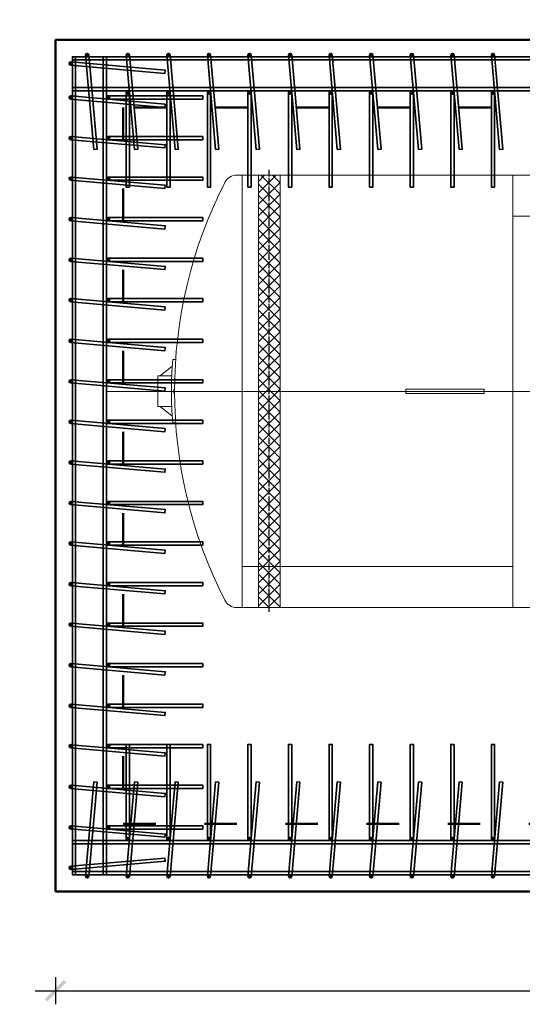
# Model space of a CAD drawing. Header units: millimetres. Extents: x 1814 to 94182, y 11562 to 49454.
# Tile 5 of 143: x 11195 to 11381, y 12368 to 12733. Entities that reach past the tile are written whole.
import ezdxf

# ---------------------------------------------------------------- set-up
doc = ezdxf.new("R2010")
doc.units = ezdxf.units.MM
doc.linetypes.add('ACAD_ISO03W100', pattern=[30, 12, -18])
doc.linetypes.add('ACAD_ISO04W100', pattern=[30, 24, -3, 0, -3])
doc.layers.add('LAFON', color=4, linetype='Continuous')
doc.layers.add('osie', color=40, linetype='ACAD_ISO04W100')
doc.layers.add('podkład', color=252, linetype='Continuous', lineweight=9, plot=False)
for name, color, linetype, lineweight in [('widok 0.35', 22, 'Continuous', 35), ('wymiar', 135, 'Continuous', 9), ('ściany', 7, 'Continuous', 50)]:
    doc.layers.add(name, color=color, linetype=linetype, lineweight=lineweight)
doc.styles.add('WYMIARY', font='simplex.shx', dxfattribs={"oblique": 15})
doc.dimstyles.new('1-50', dxfattribs={"dimscale": 50, "dimtxt": 0.16, "dimasz": 0.2, "dimexe": 0.1, "dimexo": 0.1, "dimgap": 0.075, "dimtad": 1, "dimdec": 1, "dimrnd": 0.1, "dimzin": 9, "dimtxsty": 'WYMIARY', "dimblk": 'ARCHTICK', "dimcen": 0.2, "dimdle": 0.15, "dimadec": 1, "dimazin": 1, "dimtfac": 1, "dimtdec": 1, "dimtix": 1, "dimtmove": 2, "dimatfit": 3, "dimldrblk": 'ARCHTICK', "dimfxl": 0, "dimarcsym": 0})

# ---------------------------------------------------------------- blocks, each defined once
blk = doc.blocks.new('_ARCHTICK')
at = {"color": 0, "linetype": 'ByBlock', "lineweight": -2}
blk.add_solid([(0.398, 0.309), (0.309, 0.398), (-0.309, -0.398), (-0.398, -0.309)], dxfattribs=at)
blk = doc.blocks.new('*D3307')
at = {"layer": 'Defpoints', "color": 0}
for p in [(11208.4, 12410.09), (11844.4, 12410.09), (11844.4, 12373.34)]:
    blk.add_point(p, dxfattribs=at)
at = {"layer": 'wymiar', "color": 0, "lineweight": -2}
for p, q in [((11208.4, 12378.34), (11208.4, 12368.34)), ((11844.4, 12378.34), (11844.4, 12368.34)), ((11200.9, 12373.34), (11851.9, 12373.34))]:
    blk.add_line(p, q, dxfattribs=at)
at = {"layer": 'wymiar', "color": 0, "lineweight": -2, "xscale": 10, "yscale": 10, "zscale": 10, "rotation": 180}
blk.add_blockref('_ARCHTICK', (11208.4, 12373.34), dxfattribs=at)
at = {"layer": 'wymiar', "color": 0, "lineweight": -2, "xscale": 10, "yscale": 10, "zscale": 10}
blk.add_blockref('_ARCHTICK', (11844.4, 12373.34), dxfattribs=at)
at = {"layer": 'wymiar', "color": 0, "insert": (11526.4, 12381.09), "char_height": 8, "attachment_point": 5, "style": 'WYMIARY'}
blk.add_mtext('636', dxfattribs=at)
blk = doc.blocks.new('*D3308')
at = {"layer": 'Defpoints', "color": 0}
for p in [(11168.07, 12725.09), (11208.4, 12725.09), (11208.4, 12410.09)]:
    blk.add_point(p, dxfattribs=at)
at = {"layer": 'wymiar', "color": 0, "lineweight": -2}
for p, q in [((11168.07, 12402.59), (11168.07, 12732.59)), ((11173.07, 12725.09), (11163.07, 12725.09)), ((11173.07, 12410.09), (11163.07, 12410.09))]:
    blk.add_line(p, q, dxfattribs=at)
at = {"layer": 'wymiar', "color": 0, "lineweight": -2, "xscale": 10, "yscale": 10, "zscale": 10}
for p, rotation in [((11168.07, 12725.09), 90), ((11168.07, 12410.09), 270)]:
    blk.add_blockref('_ARCHTICK', p, dxfattribs=dict(at, rotation=rotation))
at = {"layer": 'wymiar', "color": 0, "insert": (11160.32, 12567.59), "char_height": 8, "attachment_point": 5, "rotation": 90, "style": 'WYMIARY'}
blk.add_mtext('315', dxfattribs=at)
blk = doc.blocks.new('A$C362D00BD')
for p, q in [((54.8, 234), (64.5, 234)), ((53, 209.9), (8.7, 174)), ((0, 174), (0, 60)), ((0, 174), (51.1, 174)), ((0, 60), (51.1, 60)), ((53, 24.1), (8.7, 60)), ((54.8, 0), (64.5, 0))]:
    blk.add_line(p, q)
blk.add_arc((1474.1, 117), 1424.1, 175.2874, 184.7126)
blk = doc.blocks.new('A$C6CB4776E')
at = {"xscale": -1}
blk.add_blockref('A$C362D00BD', (64.5, 0), dxfattribs=at)
blk = doc.blocks.new('*U3330')
blk.add_line((0, 800), (0, -800))
blk = doc.blocks.new('*U3331')
at = {"color": 0, "linetype": 'ByBlock', "lineweight": -2}
blk.add_blockref('*U3330', (-4000, 0), dxfattribs=at)
blk = doc.blocks.new('op')
at = {"layer": 'LAFON'}
h = blk.add_hatch(dxfattribs=at)
h.set_pattern_fill('_USER', color=256, scale=30, angle=45, style=0, double=1, pattern_type=0)
h.set_pattern_definition([(45, (-1086.166, 49718.82), (-21.213203, 21.213203), []), (135, (-1086.166, 49718.82), (-21.213203, -21.213203), [])])
h.paths.add_polyline_path([(40, 1615.7), (0, 1615.7), (0, 15.7), (40, 15.7)])
h.paths.add_polyline_path([(0, 1615.7), (-40, 1615.7), (-40, 15.7), (0, 15.7)])
for p, q in [((-40, 1615.7), (40, 1615.7)), ((-40, 1615.7), (-40, 15.7)), ((40, 1615.7), (40, 15.7)), ((-40, 15.7), (40, 15.7))]:
    blk.add_line(p, q)
at = {"layer": 'osie'}
blk.add_line((0, 0), (0, 1635.3), dxfattribs=at)
blk = doc.blocks.new('A$C411abe58')
for p, q in [((484.13067, 1615.68009), (5503.82452, 1615.68009)), ((503.82452, 1615.68009), (503.82452, 15.68009)), ((503.82452, 1615.68009), (503.82452, 15.68009)), ((503.82452, 1615.68009), (503.82452, 15.68009)), ((3503.82452, 1463.79714), (1503.82452, 1463.79714)), ((251.08277, 823.23065), (251.08277, 807.23065)), ((1108.82452, 823.23065), (1398.82452, 823.23065)), ((1108.82452, 807.23065), (1398.82452, 807.23065)), ((1398.82452, 823.23065), (1398.82452, 807.23065)), ((503.82452, 167.56304), (1503.82452, 167.56304)), ((484.13067, 15.68009), (5523.51837, 15.68009))]:
    blk.add_line(p, q)
at = {"lineweight": 0}
blk.add_line((0, 815.68009), (6094.25816, 815.68009), dxfattribs=at)
blk.add_lwpolyline([(1108.82452, 823.23065), (1398.82452, 823.23065), (1398.82452, 807.23065), (1108.82452, 807.23065)], close=True)
for centre, radius, start, end in [((484.13067, 1565.68009), 50, 90, 152.96430821), ((1953.82452, 815.68009), 1700, 152.96430821, 207.03569179), ((484.13067, 65.68009), 50, 207.03569179, 270)]:
    blk.add_arc(centre, radius, start, end)
for name, p in [('op', (603.82452, 0)), ('*U3331', (5503.82452, 815.68009))]:
    blk.add_blockref(name, p)
at = {"xscale": -1}
blk.add_blockref('A$C6CB4776E', (256.5155, 699.40501), dxfattribs=at)

msp = doc.modelspace()

# ---------------------------------------------------------------- hatches: boundary and pattern name
at = {"layer": 'widok 0.35'}
h = msp.add_hatch(color=256, dxfattribs=at)
h.dxf.hatch_style = 1
h.paths.add_polyline_path([(11219.5, 12719.492, 1), (11220.7, 12719.492, 1)])
h = msp.add_hatch(color=256, dxfattribs=at)
h.dxf.hatch_style = 1
h.paths.add_polyline_path([(11234.5, 12719.492, 1), (11235.7, 12719.492, 1)])
h = msp.add_hatch(color=256, dxfattribs=at)
h.dxf.hatch_style = 1
h.paths.add_polyline_path([(11249.5, 12719.492, 1), (11250.7, 12719.492, 1)])
h = msp.add_hatch(color=256, dxfattribs=at)
h.dxf.hatch_style = 1
h.paths.add_polyline_path([(11264.5, 12719.492, 1), (11265.7, 12719.492, 1)])
h = msp.add_hatch(color=256, dxfattribs=at)
h.dxf.hatch_style = 1
h.paths.add_polyline_path([(11279.5, 12719.492, 1), (11280.7, 12719.492, 1)])
h = msp.add_hatch(color=256, dxfattribs=at)
h.dxf.hatch_style = 1
h.paths.add_polyline_path([(11294.5, 12719.492, 1), (11295.7, 12719.492, 1)])
h = msp.add_hatch(color=256, dxfattribs=at)
h.dxf.hatch_style = 1
h.paths.add_polyline_path([(11309.5, 12719.492, 1), (11310.7, 12719.492, 1)])
h = msp.add_hatch(color=256, dxfattribs=at)
h.dxf.hatch_style = 1
h.paths.add_polyline_path([(11324.5, 12719.492, 1), (11325.7, 12719.492, 1)])
h = msp.add_hatch(color=256, dxfattribs=at)
h.dxf.hatch_style = 1
h.paths.add_polyline_path([(11339.5, 12719.492, 1), (11340.7, 12719.492, 1)])
h = msp.add_hatch(color=256, dxfattribs=at)
h.dxf.hatch_style = 1
h.paths.add_polyline_path([(11354.5, 12719.492, 1), (11355.7, 12719.492, 1)])
h = msp.add_hatch(color=256, dxfattribs=at)
h.dxf.hatch_style = 1
h.paths.add_polyline_path([(11369.5, 12719.492, 1), (11370.7, 12719.492, 1)])
h = msp.add_hatch(color=256, dxfattribs=at)
h.dxf.hatch_style = 1
h.paths.add_polyline_path([(11214.6, 12716.392, 1), (11213.4, 12716.392, 1)])
h = msp.add_hatch(color=256, dxfattribs=at)
h.dxf.hatch_style = 1
h.paths.add_polyline_path([(11234.5, 12705.692, 1), (11235.7, 12705.692, 1)])
h = msp.add_hatch(color=256, dxfattribs=at)
h.dxf.hatch_style = 1
h.paths.add_polyline_path([(11249.5, 12705.692, 1), (11250.7, 12705.692, 1)])
h = msp.add_hatch(color=256, dxfattribs=at)
h.dxf.hatch_style = 1
h.paths.add_polyline_path([(11264.5, 12705.692, 1), (11265.7, 12705.692, 1)])
h = msp.add_hatch(color=256, dxfattribs=at)
h.dxf.hatch_style = 1
h.paths.add_polyline_path([(11279.5, 12705.692, 1), (11280.7, 12705.692, 1)])
h = msp.add_hatch(color=256, dxfattribs=at)
h.dxf.hatch_style = 1
h.paths.add_polyline_path([(11294.5, 12705.692, 1), (11295.7, 12705.692, 1)])
h = msp.add_hatch(color=256, dxfattribs=at)
h.dxf.hatch_style = 1
h.paths.add_polyline_path([(11309.5, 12705.692, 1), (11310.7, 12705.692, 1)])
h = msp.add_hatch(color=256, dxfattribs=at)
h.dxf.hatch_style = 1
h.paths.add_polyline_path([(11324.5, 12705.692, 1), (11325.7, 12705.692, 1)])
h = msp.add_hatch(color=256, dxfattribs=at)
h.dxf.hatch_style = 1
h.paths.add_polyline_path([(11339.5, 12705.692, 1), (11340.7, 12705.692, 1)])
h = msp.add_hatch(color=256, dxfattribs=at)
h.dxf.hatch_style = 1
h.paths.add_polyline_path([(11354.5, 12705.692, 1), (11355.7, 12705.692, 1)])
h = msp.add_hatch(color=256, dxfattribs=at)
h.dxf.hatch_style = 1
h.paths.add_polyline_path([(11369.5, 12705.692, 1), (11370.7, 12705.692, 1)])
h = msp.add_hatch(color=256, dxfattribs=at)
h.dxf.hatch_style = 1
h.paths.add_polyline_path([(11214.6, 12703.792, 1), (11213.4, 12703.792, 1)])
h = msp.add_hatch(color=256, dxfattribs=at)
h.dxf.hatch_style = 1
h.paths.add_polyline_path([(11228.4, 12703.792, 1), (11227.2, 12703.792, 1)])
h = msp.add_hatch(color=256, dxfattribs=at)
h.dxf.hatch_style = 1
h.paths.add_polyline_path([(11214.6, 12688.792, 1), (11213.4, 12688.792, 1)])
h = msp.add_hatch(color=256, dxfattribs=at)
h.dxf.hatch_style = 1
h.paths.add_polyline_path([(11228.4, 12688.792, 1), (11227.2, 12688.792, 1)])
h = msp.add_hatch(color=256, dxfattribs=at)
h.dxf.hatch_style = 1
h.paths.add_polyline_path([(11214.6, 12673.792, 1), (11213.4, 12673.792, 1)])
h = msp.add_hatch(color=256, dxfattribs=at)
h.dxf.hatch_style = 1
h.paths.add_polyline_path([(11228.4, 12673.792, 1), (11227.2, 12673.792, 1)])
h = msp.add_hatch(color=256, dxfattribs=at)
h.dxf.hatch_style = 1
h.paths.add_polyline_path([(11214.6, 12658.792, 1), (11213.4, 12658.792, 1)])
h = msp.add_hatch(color=256, dxfattribs=at)
h.dxf.hatch_style = 1
h.paths.add_polyline_path([(11228.4, 12658.792, 1), (11227.2, 12658.792, 1)])
h = msp.add_hatch(color=256, dxfattribs=at)
h.dxf.hatch_style = 1
h.paths.add_polyline_path([(11214.6, 12643.792, 1), (11213.4, 12643.792, 1)])
h = msp.add_hatch(color=256, dxfattribs=at)
h.dxf.hatch_style = 1
h.paths.add_polyline_path([(11228.4, 12643.792, 1), (11227.2, 12643.792, 1)])
h = msp.add_hatch(color=256, dxfattribs=at)
h.dxf.hatch_style = 1
h.paths.add_polyline_path([(11214.6, 12628.792, 1), (11213.4, 12628.792, 1)])
h = msp.add_hatch(color=256, dxfattribs=at)
h.dxf.hatch_style = 1
h.paths.add_polyline_path([(11228.4, 12628.792, 1), (11227.2, 12628.792, 1)])
h = msp.add_hatch(color=256, dxfattribs=at)
h.dxf.hatch_style = 1
h.paths.add_polyline_path([(11214.6, 12613.792, 1), (11213.4, 12613.792, 1)])
h = msp.add_hatch(color=256, dxfattribs=at)
h.dxf.hatch_style = 1
h.paths.add_polyline_path([(11228.4, 12613.792, 1), (11227.2, 12613.792, 1)])
h = msp.add_hatch(color=256, dxfattribs=at)
h.dxf.hatch_style = 1
h.paths.add_polyline_path([(11214.6, 12598.792, 1), (11213.4, 12598.792, 1)])
h = msp.add_hatch(color=256, dxfattribs=at)
h.dxf.hatch_style = 1
h.paths.add_polyline_path([(11228.4, 12598.792, 1), (11227.2, 12598.792, 1)])
h = msp.add_hatch(color=256, dxfattribs=at)
h.dxf.hatch_style = 1
h.paths.add_polyline_path([(11214.6, 12583.792, 1), (11213.4, 12583.792, 1)])
h = msp.add_hatch(color=256, dxfattribs=at)
h.dxf.hatch_style = 1
h.paths.add_polyline_path([(11228.4, 12583.792, 1), (11227.2, 12583.792, 1)])
h = msp.add_hatch(color=256, dxfattribs=at)
h.dxf.hatch_style = 1
h.paths.add_polyline_path([(11214.6, 12568.792, 1), (11213.4, 12568.792, 1)])
h = msp.add_hatch(color=256, dxfattribs=at)
h.dxf.hatch_style = 1
h.paths.add_polyline_path([(11228.4, 12568.792, 1), (11227.2, 12568.792, 1)])
h = msp.add_hatch(color=256, dxfattribs=at)
h.dxf.hatch_style = 1
h.paths.add_polyline_path([(11214.6, 12553.792, 1), (11213.4, 12553.792, 1)])
h = msp.add_hatch(color=256, dxfattribs=at)
h.dxf.hatch_style = 1
h.paths.add_polyline_path([(11228.4, 12553.792, 1), (11227.2, 12553.792, 1)])
h = msp.add_hatch(color=256, dxfattribs=at)
h.dxf.hatch_style = 1
h.paths.add_polyline_path([(11214.6, 12538.792, 1), (11213.4, 12538.792, 1)])
h = msp.add_hatch(color=256, dxfattribs=at)
h.dxf.hatch_style = 1
h.paths.add_polyline_path([(11228.4, 12538.792, 1), (11227.2, 12538.792, 1)])
h = msp.add_hatch(color=256, dxfattribs=at)
h.dxf.hatch_style = 1
h.paths.add_polyline_path([(11214.6, 12523.792, 1), (11213.4, 12523.792, 1)])
h = msp.add_hatch(color=256, dxfattribs=at)
h.dxf.hatch_style = 1
h.paths.add_polyline_path([(11228.4, 12523.792, 1), (11227.2, 12523.792, 1)])
h = msp.add_hatch(color=256, dxfattribs=at)
h.dxf.hatch_style = 1
h.paths.add_polyline_path([(11214.6, 12508.792, 1), (11213.4, 12508.792, 1)])
h = msp.add_hatch(color=256, dxfattribs=at)
h.dxf.hatch_style = 1
h.paths.add_polyline_path([(11228.4, 12508.792, 1), (11227.2, 12508.792, 1)])
h = msp.add_hatch(color=256, dxfattribs=at)
h.dxf.hatch_style = 1
h.paths.add_polyline_path([(11214.6, 12493.792, 1), (11213.4, 12493.792, 1)])
h = msp.add_hatch(color=256, dxfattribs=at)
h.dxf.hatch_style = 1
h.paths.add_polyline_path([(11228.4, 12493.792, 1), (11227.2, 12493.792, 1)])
h = msp.add_hatch(color=256, dxfattribs=at)
h.dxf.hatch_style = 1
h.paths.add_polyline_path([(11214.6, 12478.792, 1), (11213.4, 12478.792, 1)])
h = msp.add_hatch(color=256, dxfattribs=at)
h.dxf.hatch_style = 1
h.paths.add_polyline_path([(11228.4, 12478.792, 1), (11227.2, 12478.792, 1)])
h = msp.add_hatch(color=256, dxfattribs=at)
h.dxf.hatch_style = 1
h.paths.add_polyline_path([(11214.6, 12463.792, 1), (11213.4, 12463.792, 1)])
h = msp.add_hatch(color=256, dxfattribs=at)
h.dxf.hatch_style = 1
h.paths.add_polyline_path([(11228.4, 12463.792, 1), (11227.2, 12463.792, 1)])
h = msp.add_hatch(color=256, dxfattribs=at)
h.dxf.hatch_style = 1
h.paths.add_polyline_path([(11214.6, 12448.792, 1), (11213.4, 12448.792, 1)])
h = msp.add_hatch(color=256, dxfattribs=at)
h.dxf.hatch_style = 1
h.paths.add_polyline_path([(11228.4, 12448.792, 1), (11227.2, 12448.792, 1)])
h = msp.add_hatch(color=256, dxfattribs=at)
h.dxf.hatch_style = 1
h.paths.add_polyline_path([(11214.6, 12433.792, 1), (11213.4, 12433.792, 1)])
h = msp.add_hatch(color=256, dxfattribs=at)
h.dxf.hatch_style = 1
h.paths.add_polyline_path([(11228.4, 12433.792, 1), (11227.2, 12433.792, 1)])
h = msp.add_hatch(color=256, dxfattribs=at)
h.dxf.hatch_style = 1
h.paths.add_polyline_path([(11234.5, 12429.492, 1), (11235.7, 12429.492, 1)])
h = msp.add_hatch(color=256, dxfattribs=at)
h.dxf.hatch_style = 1
h.paths.add_polyline_path([(11249.5, 12429.492, 1), (11250.7, 12429.492, 1)])
h = msp.add_hatch(color=256, dxfattribs=at)
h.dxf.hatch_style = 1
h.paths.add_polyline_path([(11264.5, 12429.492, 1), (11265.7, 12429.492, 1)])
h = msp.add_hatch(color=256, dxfattribs=at)
h.dxf.hatch_style = 1
h.paths.add_polyline_path([(11279.5, 12429.492, 1), (11280.7, 12429.492, 1)])
h = msp.add_hatch(color=256, dxfattribs=at)
h.dxf.hatch_style = 1
h.paths.add_polyline_path([(11294.5, 12429.492, 1), (11295.7, 12429.492, 1)])
h = msp.add_hatch(color=256, dxfattribs=at)
h.dxf.hatch_style = 1
h.paths.add_polyline_path([(11309.5, 12429.492, 1), (11310.7, 12429.492, 1)])
h = msp.add_hatch(color=256, dxfattribs=at)
h.dxf.hatch_style = 1
h.paths.add_polyline_path([(11324.5, 12429.492, 1), (11325.7, 12429.492, 1)])
h = msp.add_hatch(color=256, dxfattribs=at)
h.dxf.hatch_style = 1
h.paths.add_polyline_path([(11339.5, 12429.492, 1), (11340.7, 12429.492, 1)])
h = msp.add_hatch(color=256, dxfattribs=at)
h.dxf.hatch_style = 1
h.paths.add_polyline_path([(11354.5, 12429.492, 1), (11355.7, 12429.492, 1)])
h = msp.add_hatch(color=256, dxfattribs=at)
h.dxf.hatch_style = 1
h.paths.add_polyline_path([(11369.5, 12429.492, 1), (11370.7, 12429.492, 1)])
h = msp.add_hatch(color=256, dxfattribs=at)
h.dxf.hatch_style = 1
h.paths.add_polyline_path([(11214.6, 12418.792, 1), (11213.4, 12418.792, 1)])
h = msp.add_hatch(color=256, dxfattribs=at)
h.dxf.hatch_style = 1
h.paths.add_polyline_path([(11219.5, 12415.692, 1), (11220.7, 12415.692, 1)])
h = msp.add_hatch(color=256, dxfattribs=at)
h.dxf.hatch_style = 1
h.paths.add_polyline_path([(11234.5, 12415.692, 1), (11235.7, 12415.692, 1)])
h = msp.add_hatch(color=256, dxfattribs=at)
h.dxf.hatch_style = 1
h.paths.add_polyline_path([(11249.5, 12415.692, 1), (11250.7, 12415.692, 1)])
h = msp.add_hatch(color=256, dxfattribs=at)
h.dxf.hatch_style = 1
h.paths.add_polyline_path([(11264.5, 12415.692, 1), (11265.7, 12415.692, 1)])
h = msp.add_hatch(color=256, dxfattribs=at)
h.dxf.hatch_style = 1
h.paths.add_polyline_path([(11279.5, 12415.692, 1), (11280.7, 12415.692, 1)])
h = msp.add_hatch(color=256, dxfattribs=at)
h.dxf.hatch_style = 1
h.paths.add_polyline_path([(11294.5, 12415.692, 1), (11295.7, 12415.692, 1)])
h = msp.add_hatch(color=256, dxfattribs=at)
h.dxf.hatch_style = 1
h.paths.add_polyline_path([(11309.5, 12415.692, 1), (11310.7, 12415.692, 1)])
h = msp.add_hatch(color=256, dxfattribs=at)
h.dxf.hatch_style = 1
h.paths.add_polyline_path([(11324.5, 12415.692, 1), (11325.7, 12415.692, 1)])
h = msp.add_hatch(color=256, dxfattribs=at)
h.dxf.hatch_style = 1
h.paths.add_polyline_path([(11339.5, 12415.692, 1), (11340.7, 12415.692, 1)])
h = msp.add_hatch(color=256, dxfattribs=at)
h.dxf.hatch_style = 1
h.paths.add_polyline_path([(11354.5, 12415.692, 1), (11355.7, 12415.692, 1)])
h = msp.add_hatch(color=256, dxfattribs=at)
h.dxf.hatch_style = 1
h.paths.add_polyline_path([(11369.5, 12415.692, 1), (11370.7, 12415.692, 1)])

# ---------------------------------------------------------------- linework, layer by layer
for points in [[(11213.948, 12715.794), (11214.052, 12716.989), (11248.919, 12713.939), (11248.815, 12712.743)], [(11215.8, 12718.892), (11214.6, 12718.892), (11214.6, 12416.292), (11215.8, 12416.292)], [(11838.2, 12717.692), (11838.2, 12718.892), (11214.6, 12718.892), (11214.6, 12717.692)], [(11220.698, 12719.544), (11219.502, 12719.439), (11222.553, 12684.573), (11223.748, 12684.677)], [(11227.2, 12718.892), (11226, 12718.892), (11226, 12416.292), (11227.2, 12416.292)], [(11235.698, 12719.544), (11234.502, 12719.439), (11237.553, 12684.573), (11238.748, 12684.677)], [(11250.698, 12719.544), (11249.502, 12719.439), (11252.553, 12684.573), (11253.748, 12684.677)], [(11265.698, 12719.544), (11264.502, 12719.439), (11267.553, 12684.573), (11268.748, 12684.677)], [(11280.698, 12719.544), (11279.502, 12719.439), (11282.553, 12684.573), (11283.748, 12684.677)], [(11295.698, 12719.544), (11294.502, 12719.439), (11297.553, 12684.573), (11298.748, 12684.677)], [(11310.698, 12719.544), (11309.502, 12719.439), (11312.553, 12684.573), (11313.748, 12684.677)], [(11325.698, 12719.544), (11324.502, 12719.439), (11327.553, 12684.573), (11328.748, 12684.677)], [(11340.698, 12719.544), (11339.502, 12719.439), (11342.553, 12684.573), (11343.748, 12684.677)], [(11355.698, 12719.544), (11354.502, 12719.439), (11357.553, 12684.573), (11358.748, 12684.677)], [(11370.698, 12719.544), (11369.502, 12719.439), (11372.553, 12684.573), (11373.748, 12684.677)], [(11838.2, 12706.292), (11838.2, 12707.492), (11214.6, 12707.492), (11214.6, 12706.292)], [(11235.7, 12705.692), (11234.5, 12705.692), (11234.5, 12670.692), (11235.7, 12670.692)], [(11250.7, 12705.692), (11249.5, 12705.692), (11249.5, 12670.692), (11250.7, 12670.692)], [(11265.7, 12705.692), (11264.5, 12705.692), (11264.5, 12670.692), (11265.7, 12670.692)], [(11280.7, 12705.692), (11279.5, 12705.692), (11279.5, 12670.692), (11280.7, 12670.692)], [(11295.7, 12705.692), (11294.5, 12705.692), (11294.5, 12670.692), (11295.7, 12670.692)], [(11310.7, 12705.692), (11309.5, 12705.692), (11309.5, 12670.692), (11310.7, 12670.692)], [(11325.7, 12705.692), (11324.5, 12705.692), (11324.5, 12670.692), (11325.7, 12670.692)], [(11340.7, 12705.692), (11339.5, 12705.692), (11339.5, 12670.692), (11340.7, 12670.692)], [(11355.7, 12705.692), (11354.5, 12705.692), (11354.5, 12670.692), (11355.7, 12670.692)], [(11370.7, 12705.692), (11369.5, 12705.692), (11369.5, 12670.692), (11370.7, 12670.692)], [(11213.948, 12703.194), (11214.052, 12704.389), (11248.919, 12701.339), (11248.815, 12700.143)], [(11227.8, 12703.192), (11227.8, 12704.392), (11262.8, 12704.392), (11262.8, 12703.192)], [(11213.948, 12688.194), (11214.052, 12689.389), (11248.919, 12686.339), (11248.815, 12685.143)], [(11227.8, 12688.192), (11227.8, 12689.392), (11262.8, 12689.392), (11262.8, 12688.192)], [(11213.948, 12673.194), (11214.052, 12674.389), (11248.919, 12671.339), (11248.815, 12670.143)], [(11227.8, 12673.192), (11227.8, 12674.392), (11262.8, 12674.392), (11262.8, 12673.192)], [(11213.948, 12658.194), (11214.052, 12659.389), (11248.919, 12656.339), (11248.815, 12655.143)], [(11227.8, 12658.192), (11227.8, 12659.392), (11262.8, 12659.392), (11262.8, 12658.192)], [(11213.948, 12643.194), (11214.052, 12644.389), (11248.919, 12641.339), (11248.815, 12640.143)], [(11227.8, 12643.192), (11227.8, 12644.392), (11262.8, 12644.392), (11262.8, 12643.192)], [(11213.948, 12628.194), (11214.052, 12629.389), (11248.919, 12626.339), (11248.815, 12625.143)], [(11227.8, 12628.192), (11227.8, 12629.392), (11262.8, 12629.392), (11262.8, 12628.192)], [(11213.948, 12613.194), (11214.052, 12614.389), (11248.919, 12611.339), (11248.815, 12610.143)], [(11227.8, 12613.192), (11227.8, 12614.392), (11262.8, 12614.392), (11262.8, 12613.192)], [(11213.948, 12598.194), (11214.052, 12599.389), (11248.919, 12596.339), (11248.815, 12595.143)], [(11227.8, 12598.192), (11227.8, 12599.392), (11262.8, 12599.392), (11262.8, 12598.192)], [(11213.948, 12583.194), (11214.052, 12584.389), (11248.919, 12581.339), (11248.815, 12580.143)], [(11227.8, 12583.192), (11227.8, 12584.392), (11262.8, 12584.392), (11262.8, 12583.192)], [(11213.948, 12568.194), (11214.052, 12569.389), (11248.919, 12566.339), (11248.815, 12565.143)], [(11227.8, 12568.192), (11227.8, 12569.392), (11262.8, 12569.392), (11262.8, 12568.192)], [(11213.948, 12553.194), (11214.052, 12554.389), (11248.919, 12551.339), (11248.815, 12550.143)], [(11227.8, 12553.192), (11227.8, 12554.392), (11262.8, 12554.392), (11262.8, 12553.192)], [(11213.948, 12538.194), (11214.052, 12539.389), (11248.919, 12536.339), (11248.815, 12535.143)], [(11227.8, 12538.192), (11227.8, 12539.392), (11262.8, 12539.392), (11262.8, 12538.192)], [(11213.948, 12523.194), (11214.052, 12524.389), (11248.919, 12521.339), (11248.815, 12520.143)], [(11227.8, 12523.192), (11227.8, 12524.392), (11262.8, 12524.392), (11262.8, 12523.192)], [(11213.948, 12508.194), (11214.052, 12509.389), (11248.919, 12506.339), (11248.815, 12505.143)], [(11227.8, 12508.192), (11227.8, 12509.392), (11262.8, 12509.392), (11262.8, 12508.192)], [(11213.948, 12493.194), (11214.052, 12494.389), (11248.919, 12491.339), (11248.815, 12490.143)], [(11227.8, 12493.192), (11227.8, 12494.392), (11262.8, 12494.392), (11262.8, 12493.192)], [(11213.948, 12478.194), (11214.052, 12479.389), (11248.919, 12476.339), (11248.815, 12475.143)], [(11227.8, 12478.192), (11227.8, 12479.392), (11262.8, 12479.392), (11262.8, 12478.192)], [(11213.948, 12463.194), (11214.052, 12464.389), (11248.919, 12461.339), (11248.815, 12460.143)], [(11227.8, 12463.192), (11227.8, 12464.392), (11262.8, 12464.392), (11262.8, 12463.192)], [(11235.7, 12429.492), (11234.5, 12429.492), (11234.5, 12464.492), (11235.7, 12464.492)], [(11250.7, 12429.492), (11249.5, 12429.492), (11249.5, 12464.492), (11250.7, 12464.492)], [(11265.7, 12429.492), (11264.5, 12429.492), (11264.5, 12464.492), (11265.7, 12464.492)], [(11280.7, 12429.492), (11279.5, 12429.492), (11279.5, 12464.492), (11280.7, 12464.492)], [(11295.7, 12429.492), (11294.5, 12429.492), (11294.5, 12464.492), (11295.7, 12464.492)], [(11310.7, 12429.492), (11309.5, 12429.492), (11309.5, 12464.492), (11310.7, 12464.492)], [(11325.7, 12429.492), (11324.5, 12429.492), (11324.5, 12464.492), (11325.7, 12464.492)], [(11340.7, 12429.492), (11339.5, 12429.492), (11339.5, 12464.492), (11340.7, 12464.492)], [(11355.7, 12429.492), (11354.5, 12429.492), (11354.5, 12464.492), (11355.7, 12464.492)], [(11370.7, 12429.492), (11369.5, 12429.492), (11369.5, 12464.492), (11370.7, 12464.492)], [(11220.698, 12415.639), (11219.502, 12415.744), (11222.553, 12450.611), (11223.748, 12450.506)], [(11235.698, 12415.639), (11234.502, 12415.744), (11237.553, 12450.611), (11238.748, 12450.506)], [(11250.698, 12415.639), (11249.502, 12415.744), (11252.553, 12450.611), (11253.748, 12450.506)], [(11265.698, 12415.639), (11264.502, 12415.744), (11267.553, 12450.611), (11268.748, 12450.506)], [(11280.698, 12415.639), (11279.502, 12415.744), (11282.553, 12450.611), (11283.748, 12450.506)], [(11295.698, 12415.639), (11294.502, 12415.744), (11297.553, 12450.611), (11298.748, 12450.506)], [(11310.698, 12415.639), (11309.502, 12415.744), (11312.553, 12450.611), (11313.748, 12450.506)], [(11325.698, 12415.639), (11324.502, 12415.744), (11327.553, 12450.611), (11328.748, 12450.506)], [(11340.698, 12415.639), (11339.502, 12415.744), (11342.553, 12450.611), (11343.748, 12450.506)], [(11355.698, 12415.639), (11354.502, 12415.744), (11357.553, 12450.611), (11358.748, 12450.506)], [(11370.698, 12415.639), (11369.502, 12415.744), (11372.553, 12450.611), (11373.748, 12450.506)], [(11213.948, 12448.194), (11214.052, 12449.389), (11248.919, 12446.339), (11248.815, 12445.143)], [(11227.8, 12448.192), (11227.8, 12449.392), (11262.8, 12449.392), (11262.8, 12448.192)], [(11213.948, 12433.194), (11214.052, 12434.389), (11248.919, 12431.339), (11248.815, 12430.143)], [(11227.8, 12433.192), (11227.8, 12434.392), (11262.8, 12434.392), (11262.8, 12433.192)], [(11838.2, 12428.892), (11838.2, 12427.692), (11214.6, 12427.692), (11214.6, 12428.892)], [(11213.948, 12419.39), (11214.052, 12418.194), (11248.919, 12421.245), (11248.815, 12422.44)], [(11838.2, 12417.492), (11838.2, 12416.292), (11214.6, 12416.292), (11214.6, 12417.492)]]:
    msp.add_lwpolyline(points, close=True, dxfattribs=at)
for centre in [(11220.1, 12719.492), (11235.1, 12719.492), (11250.1, 12719.492), (11265.1, 12719.492), (11280.1, 12719.492), (11295.1, 12719.492), (11310.1, 12719.492), (11325.1, 12719.492), (11340.1, 12719.492), (11355.1, 12719.492), (11370.1, 12719.492), (11214, 12716.392), (11235.1, 12705.692), (11250.1, 12705.692), (11265.1, 12705.692), (11280.1, 12705.692), (11295.1, 12705.692), (11310.1, 12705.692), (11325.1, 12705.692), (11340.1, 12705.692), (11355.1, 12705.692), (11370.1, 12705.692), (11214, 12703.792), (11227.8, 12703.792), (11214, 12688.792), (11227.8, 12688.792), (11214, 12673.792), (11227.8, 12673.792), (11214, 12658.792), (11227.8, 12658.792), (11214, 12643.792), (11227.8, 12643.792), (11214, 12628.792), (11227.8, 12628.792), (11214, 12613.792), (11227.8, 12613.792), (11214, 12598.792), (11227.8, 12598.792), (11214, 12583.792), (11227.8, 12583.792), (11214, 12568.792), (11227.8, 12568.792), (11214, 12553.792), (11227.8, 12553.792), (11214, 12538.792), (11227.8, 12538.792), (11214, 12523.792), (11227.8, 12523.792), (11214, 12508.792), (11227.8, 12508.792), (11214, 12493.792), (11227.8, 12493.792), (11214, 12478.792), (11227.8, 12478.792), (11214, 12463.792), (11227.8, 12463.792), (11214, 12448.792), (11227.8, 12448.792), (11214, 12433.792), (11227.8, 12433.792), (11235.1, 12429.492), (11250.1, 12429.492), (11265.1, 12429.492), (11280.1, 12429.492), (11295.1, 12429.492), (11310.1, 12429.492), (11325.1, 12429.492), (11340.1, 12429.492), (11355.1, 12429.492), (11370.1, 12429.492), (11214, 12418.792), (11220.1, 12415.692), (11235.1, 12415.692), (11250.1, 12415.692), (11265.1, 12415.692), (11280.1, 12415.692), (11295.1, 12415.692), (11310.1, 12415.692), (11325.1, 12415.692), (11340.1, 12415.692), (11355.1, 12415.692), (11370.1, 12415.692)]:
    msp.add_circle(centre, 0.6, dxfattribs=at)
at = {"layer": 'ściany'}
msp.add_lwpolyline([(11844.4, 12410.092), (11844.4, 12725.092), (11208.4, 12725.092), (11208.4, 12410.092)], close=True, dxfattribs=at)
at = {"layer": 'ściany', "linetype": 'ACAD_ISO03W100'}
msp.add_lwpolyline([(11819.4, 12435.092), (11819.4, 12700.092), (11233.4, 12700.092), (11233.4, 12435.092)], close=True, dxfattribs=at)

# ---------------------------------------------------------------- block references
at = {"layer": 'podkład', "xscale": 0.1, "yscale": 0.1, "zscale": 0.1}
msp.add_blockref('A$C411abe58', (11227.002, 12513.524), dxfattribs=at)

# ---------------------------------------------------------------- dimensions: what is measured, and where the dimension line sits
at = {"layer": 'wymiar'}
dim = msp.add_linear_dim(base=(11168.074, 12725.092), p1=(11208.4, 12410.092), p2=(11208.4, 12725.092), angle=90, dimstyle='1-50', dxfattribs=at)
dim.commit()
dim.dimension.update_dxf_attribs({"geometry": '*D3308', "text_midpoint": (11160.324, 12567.592)})
dim = msp.add_linear_dim(base=(11844.4, 12373.339), p1=(11208.4, 12410.092), p2=(11844.4, 12410.092), dimstyle='1-50', dxfattribs=at)
dim.commit()
dim.dimension.update_dxf_attribs({"geometry": '*D3307', "text_midpoint": (11526.4, 12381.089)})

doc.saveas('drawing.dxf')
